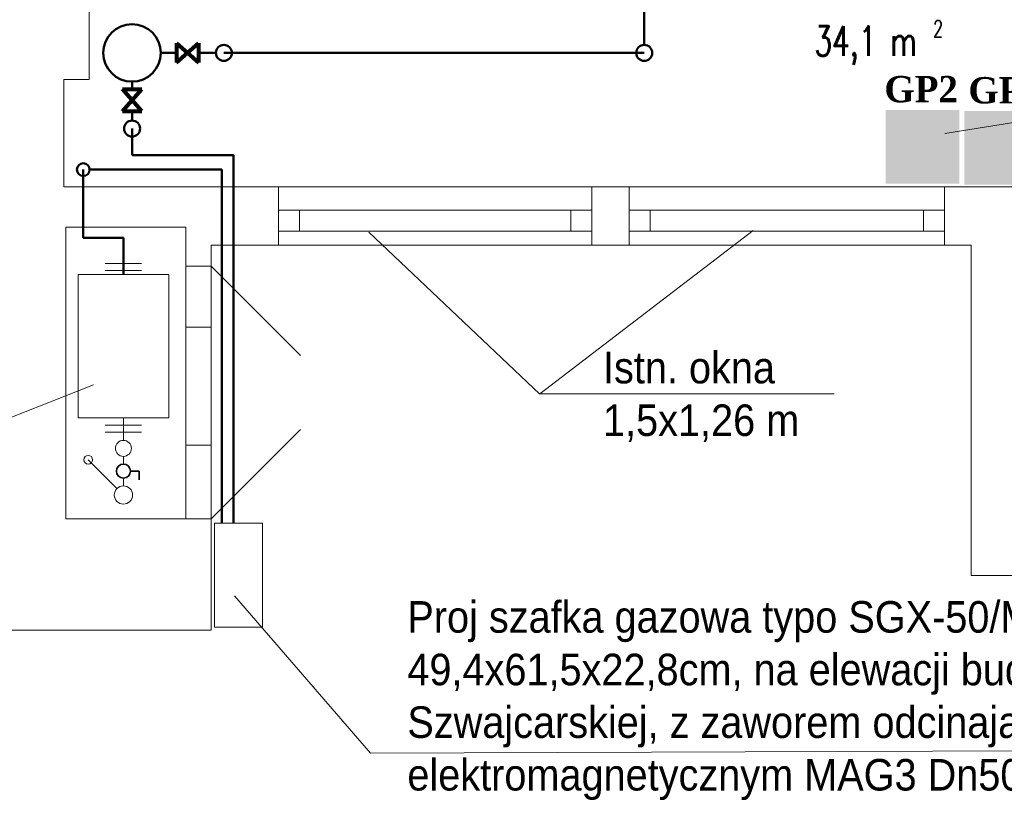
# Model space of a CAD drawing. Header units: millimetres. Extents: x -26820 to -12632, y -5851 to 1958.
# Tile 26 of 95: x -18539 to -18071, y -857 to -485. Entities that reach past the tile are written whole.
import ezdxf
from ezdxf.enums import TextEntityAlignment as Align
from ezdxf.lldxf.tags import DXFTag

# ---------------------------------------------------------------- set-up
doc = ezdxf.new("R2010")
doc.units = ezdxf.units.MM
doc.linetypes.add('DASHED', pattern=[181.05, 120.7, -60.35])
for name, color, linetype, lineweight in [('__PROTECT_GAŚNICA', 10, 'Continuous', 100), ('A-INW-SC', 30, 'Continuous', 13), ('GAZ', 50, 'GAS_LINE', 50), ('ściany', 84, 'Continuous', 35)]:
    doc.layers.add(name, color=color, linetype=linetype, lineweight=lineweight)
doc.layers.add('INST_WEZ_OPIS', color=61, linetype='Continuous')
doc.styles.add('_PROTECT_2', font='timesbd.ttf')
doc.styles.add('ROMANS', font='romans', dxfattribs={"width": 0.6})
doc.styles.get("Standard").update_dxf_attribs({"font": 'arial.ttf'})
tags = doc.linetypes.add('GAS_LINE', pattern='A,12.7,-5.08,["GAS",Standard,S=2.54,R=0,X=-2.54,Y=-1.27],-6.35', length=24.13).pattern_tags.tags
tags[6] = DXFTag(74, 10)

# ---------------------------------------------------------------- blocks, each defined once
blk = doc.blocks.new('__PROTECT_GASNICA_V2')
at = {"layer": '__PROTECT_GAŚNICA'}
h = blk.add_hatch(color=256, dxfattribs=at)
h.paths.add_polyline_path([(48.74384883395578, 50.63816465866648), (-51.25615116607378, 50.63816465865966), (-51.25615116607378, -49.36183534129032), (48.74384883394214, -49.36183534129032)])
edge = h.paths.add_edge_path(flags=16)
edge.add_line((16.14061103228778, 26.77897748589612), (16.14061103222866, -48.46948643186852))
edge.add_line((16.14061103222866, -48.46948643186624), (-18.61910846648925, -48.46948643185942))
edge.add_line((-18.61910846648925, -48.46948643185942), (-18.61910846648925, 26.77897748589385))
edge.add_ellipse((-12.9759704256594, 26.77897748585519), major_axis=(-3.990301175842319, 3.990301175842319), ratio=0.9999999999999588, start_angle=-44.9999999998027, end_angle=44.99999999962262, ccw=False)
edge.add_line((-12.97597042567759, 32.42211552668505), (-6.727627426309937, 32.42211552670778))
edge.add_line((-6.72762742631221, 32.42211552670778), (-6.72762742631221, 37.44928026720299))
edge.add_line((-6.72762742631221, 37.44928026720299), (-9.243127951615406, 37.44928026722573))
edge.add_line((-9.243127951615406, 37.44928026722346), (-21.13460899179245, 31.27044348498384))
edge.add_line((-21.13460899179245, 31.27044348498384), (-21.13460899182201, 27.16644981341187))
edge.add_line((-21.13460899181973, 27.16644981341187), (-26.39431207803, 27.1664498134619))
edge.add_line((-26.39431207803, 27.1664498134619), (-26.39431207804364, 37.67778721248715))
edge.add_line((-26.39431207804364, 37.67778721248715), (-9.243127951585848, 46.58957599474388))
edge.add_line((-9.243127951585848, 46.58957599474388), (-6.727627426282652, 46.58957599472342))
edge.add_line((-6.727627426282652, 46.58957599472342), (-6.727627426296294, 49.56017225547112))
edge.add_line((-6.727627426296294, 49.56017225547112), (4.020449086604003, 49.56017225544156))
edge.add_line((4.020449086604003, 49.56017225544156), (4.020449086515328, 46.58957599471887))
edge.add_ellipse((4.020449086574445, 41.79092118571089), major_axis=(6.860469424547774, 4.391391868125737e-13), ratio=0.6994644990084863, start_angle=269.99999999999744, end_angle=449.99999999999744, ccw=False)
edge.add_line((4.02044908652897, 36.9922663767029), (4.020449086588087, 32.42211552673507))
edge.add_line((4.020449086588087, 32.42211552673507), (10.49747299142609, 32.42211552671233))
edge.add_ellipse((10.49747299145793, 26.77897748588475), major_axis=(3.990301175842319, 3.990301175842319), ratio=0.9999999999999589, start_angle=315.0000000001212, end_angle=405.0000000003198, ccw=False)
h = blk.add_hatch(color=255, dxfattribs=at)
edge = h.paths.add_edge_path()
edge.add_ellipse((10.49747299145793, 26.77897748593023), major_axis=(-3.990301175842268, 3.990301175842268), ratio=0.9999999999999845, start_angle=224.9999999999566, end_angle=314.99999999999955, ccw=False)
edge.add_line((16.14061103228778, 26.77897748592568), (16.14061103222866, -48.46948643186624))
edge.add_line((16.14061103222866, -48.46948643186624), (-18.61910846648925, -48.46948643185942))
edge.add_line((-18.61910846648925, -48.46948643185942), (-18.61910846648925, 26.77897748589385))
edge.add_ellipse((-12.9759704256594, 26.77897748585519), major_axis=(-3.990301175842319, 3.990301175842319), ratio=0.9999999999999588, start_angle=-44.9999999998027, end_angle=44.99999999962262, ccw=False)
edge.add_line((-12.97597042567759, 32.42211552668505), (-6.727627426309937, 32.42211552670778))
edge.add_line((-6.72762742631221, 32.42211552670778), (-6.72762742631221, 37.44928026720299))
edge.add_line((-6.72762742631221, 37.44928026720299), (-9.243127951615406, 37.44928026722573))
edge.add_line((-9.243127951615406, 37.44928026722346), (-21.13460899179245, 31.27044348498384))
edge.add_line((-21.13460899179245, 31.27044348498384), (-21.13460899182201, 27.16644981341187))
edge.add_line((-21.13460899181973, 27.16644981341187), (-26.39431207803, 27.1664498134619))
edge.add_line((-26.39431207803, 27.1664498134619), (-26.39431207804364, 37.67778721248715))
edge.add_line((-26.39431207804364, 37.67778721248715), (-9.243127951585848, 46.58957599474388))
edge.add_line((-9.243127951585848, 46.58957599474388), (-6.727627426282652, 46.58957599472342))
edge.add_line((-6.727627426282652, 46.58957599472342), (-6.727627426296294, 49.56017225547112))
edge.add_line((-6.727627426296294, 49.56017225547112), (4.020449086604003, 49.56017225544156))
edge.add_line((4.020449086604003, 49.56017225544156), (4.020449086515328, 46.58957599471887))
edge.add_ellipse((4.020449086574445, 41.79092118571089), major_axis=(6.860469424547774, 4.391391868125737e-13), ratio=0.6994644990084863, start_angle=269.99999999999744, end_angle=449.99999999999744, ccw=False)
edge.add_line((4.02044908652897, 36.9922663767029), (4.020449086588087, 32.42211552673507))
edge.add_line((4.020449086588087, 32.42211552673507), (10.49747299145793, 32.42211552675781))
at = {"layer": '__PROTECT_GAŚNICA', "style": '_PROTECT_2'}
blk.add_attdef('GP4', text='', height=52.88843197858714, dxfattribs=at).set_placement((50.74591438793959, 15.29765491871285), (150.676008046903, 15.29765491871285), align=Align.ALIGNED)

msp = doc.modelspace()

# ---------------------------------------------------------------- linework, layer by layer
at = {"color": 7, "lineweight": 15}
for p, q in [((-17865.08345623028, -502.242710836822), (-18099.38056852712, -539.4675543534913)), ((-18373.0873758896, -586.3047739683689), (-18292.05295392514, -663.2188555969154)), ((-18190.3975061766, -585.5886197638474), (-18291.85818635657, -663.2188555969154)), ((-18591.13412770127, -693.3238582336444), (-18504.07326917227, -658.8711543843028)), ((-18292.05295392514, -663.2188555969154), (-18151.86046526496, -663.2188555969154)), ((-18436.96160507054, -759.1267480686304), (-18372.37016260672, -833.944367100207)), ((-18372.37016260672, -833.944367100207), (-17866.14120144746, -832.2029055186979))]:
    msp.add_line(p, q, dxfattribs=at)
at = {"layer": 'A-INW-SC', "color": 7}
for p, q in [((-18506.13159589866, -430.8360122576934), (-18506.13159589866, -513.8360122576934)), ((-18518.13159589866, -513.8360122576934), (-18518.13159589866, -564.8360122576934)), ((-18506.13159589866, -513.8360122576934), (-18518.13159589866, -513.8360122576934)), ((-17963.13159589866, -564.8360122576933), (-18518.13159589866, -564.8360122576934)), ((-18416.13159589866, -564.8360122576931), (-18416.13159589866, -592.5348568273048)), ((-18267.13159589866, -564.8360122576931), (-18267.13159589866, -592.5348568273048)), ((-18249.43159589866, -564.8360122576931), (-18249.43159589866, -592.5348568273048)), ((-18099.43159589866, -564.8360122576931), (-18099.43159589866, -592.5348568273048)), ((-18267.13159589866, -575.8681741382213), (-18416.13159589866, -575.8681741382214)), ((-18406.13159589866, -575.8681741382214), (-18406.13159589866, -585.9183066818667)), ((-18277.13159589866, -575.8681741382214), (-18277.13159589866, -585.9183066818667)), ((-18099.43159589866, -575.8681741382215), (-18249.43159589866, -575.8681741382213)), ((-18239.43159589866, -575.8681741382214), (-18239.43159589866, -585.9183066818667)), ((-18109.43159589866, -575.8681741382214), (-18109.43159589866, -585.9183066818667)), ((-18517.13159589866, -584.0348568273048), (-18517.13159589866, -722.5348568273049)), ((-18460.13159589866, -584.0348568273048), (-18517.13159589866, -584.0348568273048)), ((-18460.13159589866, -584.0348568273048), (-18460.13159589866, -722.5348568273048)), ((-18267.13159589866, -585.9183066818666), (-18416.13159589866, -585.9183066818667)), ((-18099.43159589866, -585.9183066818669), (-18249.43159589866, -585.9183066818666)), ((-18448.13159589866, -592.5348568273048), (-18448.13159589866, -775.5348568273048)), ((-18086.74447446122, -592.5348568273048), (-18448.13159589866, -592.5348568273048)), ((-18086.74447446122, -592.5348568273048), (-18086.74447446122, -749.5348568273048)), ((-18498.43872345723, -601.2193062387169), (-18481.16660448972, -601.2193062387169)), ((-18460.13159589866, -602.5348568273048), (-18448.13159589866, -602.5348568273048)), ((-18405.70518902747, -644.9612636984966), (-18448.13159589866, -602.5348568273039)), ((-18468.20266397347, -606.5348568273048), (-18511.40266397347, -606.5348568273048)), ((-18511.40266397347, -606.5348568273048), (-18511.40266397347, -674.5348568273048)), ((-18498.43872345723, -604.5609791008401), (-18481.16660448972, -604.5609791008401)), ((-18468.20266397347, -606.5348568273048), (-18468.20266397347, -674.5348568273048)), ((-18448.13159589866, -631.5348568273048), (-18460.13159589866, -631.5348568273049)), ((-18468.20266397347, -674.5348568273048), (-18511.40266397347, -674.5348568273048)), ((-18498.43872345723, -678.1163233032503), (-18481.16660448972, -678.1163233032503)), ((-18489.80266397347, -674.5348568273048), (-18489.80266397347, -685.3046384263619)), ((-18498.43872345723, -681.4579961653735), (-18481.16660448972, -681.4579961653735)), ((-18405.70518902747, -680.108449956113), (-18448.13159589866, -722.5348568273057)), ((-18448.13159589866, -687.5348568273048), (-18460.13159589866, -687.5348568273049)), ((-18492.86754447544, -708.212724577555), (-18506.54541222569, -694.5348568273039)), ((-18489.80266397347, -692.9046384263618), (-18489.80266397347, -696.5749062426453)), ((-18489.80266397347, -703.2729416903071), (-18489.80266397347, -706.9432095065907)), ((-18460.13159589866, -722.5348568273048), (-18517.13159589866, -722.5348568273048)), ((-18448.13159589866, -722.5348568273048), (-18460.13159589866, -722.5348568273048)), ((-17821.09371837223, -749.5348568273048), (-18086.74447446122, -749.5348568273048)), ((-18458.89441908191, -775.5348568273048), (-18718.42231694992, -775.5348568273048)), ((-18448.13159589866, -775.5348568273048), (-18718.42231694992, -775.5348568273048))]:
    msp.add_line(p, q, dxfattribs=at)
msp.add_lwpolyline([(-18446.45157447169, -724.6263288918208), (-18446.45157447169, -774.0263288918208), (-18423.65157447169, -774.0263288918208), (-18423.65157447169, -724.6263288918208), (-18446.45157447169, -724.6263288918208)], dxfattribs=at)
for centre, radius in [((-18489.80266397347, -689.1046384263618), 3.8), ((-18506.54541222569, -694.5348568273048), 2.1), ((-18489.80266397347, -711.2776050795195), 4.33439557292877)]:
    msp.add_circle(centre, radius, dxfattribs=at)
at = {"layer": 'GAZ', "color": 7, "ltscale": 3}
msp.add_line((-18242.20296095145, -497.3860122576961), (-18242.20296095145, -431.4879156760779), dxfattribs=at)
at = {"layer": 'GAZ', "color": 7, "lineweight": 80, "ltscale": 4}
for p, q in [((-18464.60798856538, -496.5891617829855), (-18464.60798856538, -505.7828627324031)), ((-18464.60798856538, -496.5891617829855), (-18454.10798856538, -505.7828627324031)), ((-18464.60798856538, -505.7828627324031), (-18454.10798856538, -496.5891617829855)), ((-18454.10798856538, -496.5891617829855), (-18454.10798856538, -505.7828627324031)), ((-18490.31335001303, -518.4339755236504), (-18481.11964906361, -518.4339755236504)), ((-18490.31335001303, -528.9339755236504), (-18481.11964906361, -518.4339755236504)), ((-18481.11964906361, -528.9339755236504), (-18490.31335001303, -518.4339755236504)), ((-18490.31335001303, -528.9339755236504), (-18481.11964906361, -528.9339755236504))]:
    msp.add_line(p, q, dxfattribs=at)
at = {"layer": 'GAZ', "color": 7, "ltscale": 2}
for p, q in [((-18464.60798856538, -501.1860122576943), (-18472.06649953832, -501.1860122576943)), ((-18445.86649953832, -501.1860122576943), (-18454.10798856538, -501.1860122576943)), ((-18242.20296095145, -501.1860122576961), (-18442.06649953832, -501.1860122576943)), ((-18485.71649953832, -514.836012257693), (-18485.71649953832, -518.4339755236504)), ((-18485.71649953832, -528.9339755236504), (-18485.71649953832, -533.339226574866)), ((-18485.71649953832, -537.1392265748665), (-18485.71649953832, -549.8360122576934)), ((-18437.45157447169, -549.8360122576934), (-18437.45157447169, -724.6263288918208)), ((-18443.05348764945, -556.6324838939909), (-18443.05348764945, -724.6263288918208))]:
    msp.add_line(p, q, dxfattribs=at)
at = {"layer": 'GAZ', "color": 7, "ltscale": 4}
for p, q in [((-18437.45157447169, -549.8360122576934), (-18485.71649953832, -549.8360122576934)), ((-18508.92004498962, -556.6324838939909), (-18508.92004498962, -589.0427465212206)), ((-18443.05348764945, -556.6324838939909), (-18505.92004498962, -556.6324838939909)), ((-18489.80266397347, -589.0427465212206), (-18508.92004498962, -589.0427465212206)), ((-18489.80266397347, -589.0427465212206), (-18489.80266397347, -606.5348568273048))]:
    msp.add_line(p, q, dxfattribs=at)
at = {"layer": 'GAZ', "color": 7, "lineweight": 35, "ltscale": 0.7}
for p, q in [((-18486.45364624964, -699.9239239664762), (-18482.33038846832, -699.9239239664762)), ((-18482.33038846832, -699.9239239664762), (-18482.33038846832, -704.0715051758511))]:
    msp.add_line(p, q, dxfattribs=at)
at = {"layer": 'GAZ', "color": 7, "linetype": 'Continuous', "ltscale": 2}
msp.add_circle((-18485.71649953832, -501.1860122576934), 13.65, dxfattribs=at)
at = {"layer": 'GAZ', "color": 7, "linetype": 'Continuous', "ltscale": 0.7}
for centre, radius in [((-18442.06649953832, -501.1860122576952), 3.8), ((-18242.20296095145, -501.1860122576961), 3.8), ((-18485.71649953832, -537.1392265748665), 3.8), ((-18508.92004498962, -556.6324838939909), 3)]:
    msp.add_circle(centre, radius, dxfattribs=at)
at = {"layer": 'GAZ', "color": 7, "linetype": 'Continuous', "lineweight": 35, "ltscale": 0.7}
msp.add_circle((-18489.80266397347, -699.9239239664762), 3.349017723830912, dxfattribs=at)

# ---------------------------------------------------------------- block references
at = {"layer": '__PROTECT_GAŚNICA', "color": 7}
ref = msp.add_blockref('__PROTECT_GASNICA_V2', (-18109.47360725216, -546.0676114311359), dxfattribs=dict(at, xscale=0.35, yscale=0.35, zscale=0.35))
ref.add_attrib('GP4', 'GP2', dxfattribs={"height": 12.51451328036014, "style": '_PROTECT_2'}).set_placement((-18128.08293542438, -524.652206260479), (-18093.10740264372, -524.652206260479), align=Align.ALIGNED)
ref = msp.add_blockref('__PROTECT_GASNICA_V2', (-18072.05710831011, -546.5589029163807), dxfattribs=dict(at, xscale=0.35, yscale=0.35, zscale=0.35))
ref.add_attrib('GP4', 'GP2', dxfattribs={"height": 12.51451328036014, "style": '_PROTECT_2'}).set_placement((-18088.14548750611, -525.1941185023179), (-18053.16995472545, -525.1941185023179), align=Align.ALIGNED)

# ---------------------------------------------------------------- texts
at = {"layer": 'INST_WEZ_OPIS', "color": 7, "style": 'ROMANS', "width": 0.7}
for s, height, p in [('2', 8, (-18104.93064623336, -493.7307572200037)), ('34,1 m ', 14, (-18161.2923042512, -502.5337024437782))]:
    msp.add_text(s, height=height, dxfattribs=at).set_placement(p)
at = {"layer": 'ściany', "color": 7, "linetype": 'DASHED', "char_height": 15, "attachment_point": 1}
for s, width, insert in [('{\\W0.9;Istn. okna 1,5x1,26 m}', 102.127186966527, (-18261.8188602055, -643.2273892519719)), ('\\A1;{\\W0.9;Proj szafka gazowa typo SGX-50/MAG-3, o wym. 49,4x61,5x22,8cm, na elewacji budynku Willi Szwajcarskiej, z zaworem odcinającym Dn 50 i \\H1x;zaworem elektromagnetycznym MAG3 Dn50 f-my Gazex }', 484.267962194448, (-18354.82842118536, -761.6974212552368))]:
    msp.add_mtext_dynamic_manual_height_columns(s, width=width, gutter_width=0.625, heights=[0], dxfattribs=dict(at, insert=insert))

doc.saveas('drawing.dxf')
